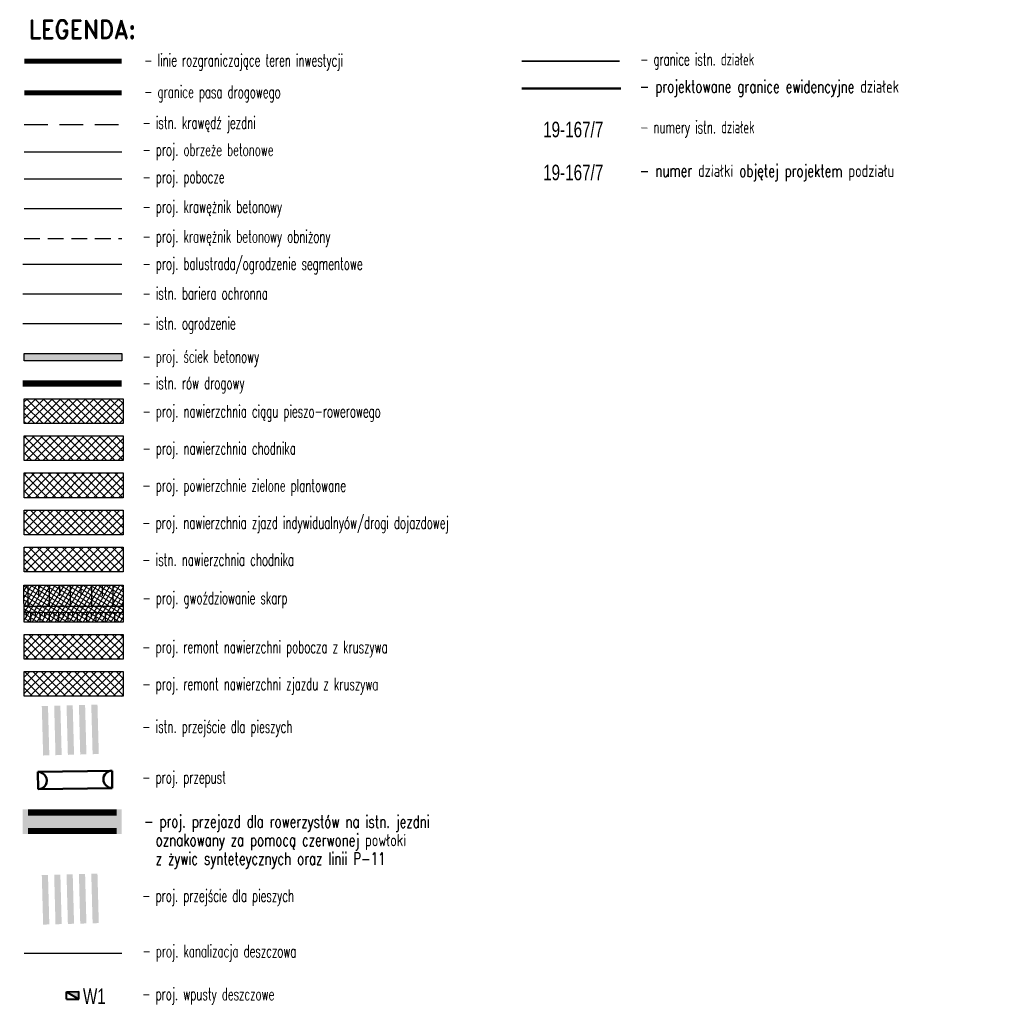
# Model space of a CAD drawing. Header units: metres. Extents: x 7529682 to 7533751, y 5721195 to 5727842.
# Tile 1 of 179: x 7533671 to 7533751, y 5721195 to 5721275. Entities that reach past the tile are written whole.
import ezdxf
from ezdxf.enums import TextEntityAlignment as Align

# ---------------------------------------------------------------- set-up
doc = ezdxf.new("R2010")
doc.units = ezdxf.units.M
for name, pattern in [('218-500', [1, 0.5, -0.5]), ('817-dzialki-09-05-04$0$HIDDEN', [0.375, 0.25, -0.125]), ('ACAD_ISO05W100', [33, 24, -3, 0, -3, 0, -3]), ('DASHED', [19.05, 12.7, -6.35]), ('HIDDEN', [9.525, 6.35, -3.175])]:
    doc.linetypes.add(name, pattern=pattern)
for name, color, linetype, lineweight in [('D-bariera-uliczna-typu-B-01', 1, 'FENCELINE1', 30), ('D-krawędzie', 3, 'Continuous', 30), ('D-krawężniki', 4, 'Continuous', 30), ('D-krawężniki-obniżone', 40, 'DASHED', 30), ('D-obrzeża', 2, 'Continuous', 30), ('D-pas-drogowy', 7, 'ACAD_ISO05W100', 50), ('D-wpusty', 28, 'Continuous', 40), ('D-wpusty-opis', 28, 'Continuous', 30), ('Numery_dzialek', 80, 'Continuous', 35), ('Sieci-KD-proj', 4, 'KANDESZCZ_X2', 30)]:
    doc.layers.add(name, color=color, linetype=linetype, lineweight=lineweight)
for name, color, linetype, lineweight, true_color in [('D-bariery', 7, 'FENCELINE2', 30, 0xff0f0f), ('D-ewidencja-numery', 7, 'Continuous', 50, 0x40ff00), ('D-hatch-ciag-pieszo-rowerowy', 7, 'Continuous', 13, 0xff9f80), ('D-hatch-plyty-azurowe', 7, 'Continuous', 13, 0xffc824), ('D-LR-etap-III', 7, '817-dzialki-09-05-04$0$HIDDEN', 50, 0x00008f), ('D-ogrodzenie-istn', 7, 'FENCELINE2', 30, 0x7a007a), ('D-poziome-powl-czerwona', 7, 'Continuous', 9, 0xff6161), ('D-przepusty', 7, 'Continuous', 50, 0x852100), ('D-ścieki', 7, 'Continuous', 30, 0x0544ff)]:
    doc.layers.add(name, color=color, linetype=linetype, lineweight=lineweight, true_color=true_color)
for name, color, linetype in [('D-hatch-chodniki', 221, 'Continuous'), ('D-hatch-pobocza', 131, 'Continuous'), ('D-hatch-zieleńce', 102, 'Continuous'), ('D-hatch-zjazdy-kostka', 244, 'Continuous'), ('D-hatch-zjazdy-kruszywo', 111, 'Continuous'), ('D-pobocza', 60, 'Continuous'), ('D-rowy', 160, 'Continuous'), ('D-skarpa-kreskowanie', 2, 'Continuous'), ('Odnosniki', 7, 'Continuous'), ('PAP-LEGENDA', 1, 'Continuous'), ('PAP-TABELKA', 1, 'Continuous')]:
    doc.layers.add(name, color=color, linetype=linetype)
doc.layers.add('D-malowanie-istn', color=7, linetype='Continuous', true_color=0x1a6600)
doc.layers.add('D-malowanie-proj', color=7, linetype='Continuous', true_color=0x3333ff)
doc.styles.add('DIMTEXT', font='simplex.shx', dxfattribs={"width": 0.7})
doc.styles.add('PL2', font='romand.shx')
doc.styles.get("Standard").update_dxf_attribs({"font": 'arial.ttf'})
doc.linetypes.add('FENCELINE1', pattern='A,6.35,-2.54,[133,ltypeshp.shx,S=2.54,R=0,X=-2.54,Y=0],-2.54,25.4', length=36.83)
doc.linetypes.add('FENCELINE2', pattern='A,6.35,-2.54,[132,ltypeshp.shx,S=2.54,R=0,X=-2.54,Y=0],-2.54,25.4', length=36.83)
doc.linetypes.add('KANDESZCZ_X2', pattern='A,4.366477,-0.326302,["kd",DIMTEXT,S=1.28,R=0,X=0,Y=-0.405864],-2.036296,4.465198', length=11.194273)
pattern_1 = [(45, (0.0021, 0), (-0.33675960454, 0.33675960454), []), (135, (0.0021, 0), (-0.33675960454, -0.33675960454), [])]

# ---------------------------------------------------------------- blocks, each defined once
blk = doc.blocks.new('wpust')
at = {"layer": 'D-wpusty'}
blk.add_hatch(color=256, dxfattribs=at).paths.add_polyline_path([(4488531.348, 5577264.612), (4488532.348, 5577264.612), (4488532.348, 5577265.212)])
for points in [[(4488531.348, 5577265.212), (4488531.348, 5577264.612)], [(4488531.348, 5577265.212), (4488532.348, 5577265.212)], [(4488531.348, 5577264.612), (4488532.348, 5577265.212)], [(4488532.348, 5577265.212), (4488532.348, 5577264.612)], [(4488531.348, 5577264.612), (4488532.348, 5577264.612)]]:
    blk.add_lwpolyline(points, dxfattribs=at)

msp = doc.modelspace()

# ---------------------------------------------------------------- hatches: boundary and pattern name
at = {"layer": 'D-hatch-chodniki'}
h = msp.add_hatch(dxfattribs=at)
h.set_pattern_fill('ANSI37', color=256, scale=0.15, style=0)
h.set_pattern_definition([(45, (958900.91207, 144069.77755), (-0.33675960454, 0.33675960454), []), (135, (958900.91207, 144069.77755), (-0.33675960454, -0.33675960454), [])])
h.paths.add_polyline_path([(7533671.793, 5721240.98), (7533679.791, 5721240.98), (7533679.791, 5721238.974), (7533671.793, 5721238.974)])
at = {"layer": 'D-hatch-chodniki', "true_color": 0x6e6e6e}
h = msp.add_hatch(dxfattribs=at)
h.set_pattern_fill('ANSI37', color=8, scale=0.15, style=0)
h.set_pattern_definition([(45, (-0.00225, 3), (-0.33675960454, 0.33675960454), []), (135, (-0.00225, 3), (-0.33675960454, -0.33675960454), [])])
h.paths.add_polyline_path([(7533671.779, 5721231.98), (7533679.778, 5721231.98), (7533679.778, 5721229.974), (7533671.779, 5721229.974)])
at = {"layer": 'D-hatch-ciag-pieszo-rowerowy'}
h = msp.add_hatch(dxfattribs=at)
h.set_pattern_fill('ANSI37', color=256, scale=0.15, style=0)
h.set_pattern_definition([(45, (0, 0), (-0.33675960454, 0.33675960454), []), (135, (0, 0), (-0.33675960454, -0.33675960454), [])])
h.paths.add_polyline_path([(7533679.789, 5721243.98), (7533671.79, 5721243.98), (7533671.79, 5721241.974), (7533679.789, 5721241.974)])
at = {"layer": 'D-hatch-plyty-azurowe'}
h = msp.add_hatch(dxfattribs=at)
h.set_pattern_fill('ANSI37', color=256, scale=0.1, angle=13.23434, style=0)
h.set_pattern_definition([(58.2343419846, (-0.00225, 3), (-0.269941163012, 0.16714669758), []), (148.2343419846, (-0.00225, 3), (-0.16714669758, -0.269941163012), [])])
h.paths.add_polyline_path([(7533671.763, 5721228.904), (7533679.776, 5721228.899), (7533679.776, 5721225.927), (7533671.777, 5721225.927)])
at = {"layer": 'D-hatch-pobocza'}
h = msp.add_hatch(dxfattribs=at)
h.set_pattern_fill('ANSI37', color=256, scale=0.15, style=0)
h.set_pattern_definition(pattern_1)
h.paths.add_polyline_path([(7533679.778, 5721224.933), (7533671.779, 5721224.933), (7533671.779, 5721222.927), (7533679.778, 5721222.927)])
at = {"layer": 'D-hatch-zieleńce'}
h = msp.add_hatch(dxfattribs=at)
h.set_pattern_fill('ANSI37', color=256, scale=0.15, style=0)
h.set_pattern_definition([(45, (958900.9031, 144072.77755), (-0.33675960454, 0.33675960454), []), (135, (958900.9031, 144072.77755), (-0.33675960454, -0.33675960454), [])])
h.paths.add_polyline_path([(7533671.784, 5721237.98), (7533679.782, 5721237.98), (7533679.782, 5721235.974), (7533671.784, 5721235.974)])
at = {"layer": 'D-hatch-zjazdy-kostka'}
h = msp.add_hatch(dxfattribs=at)
h.set_pattern_fill('ANSI37', color=256, scale=0.15, style=0)
h.set_pattern_definition([(45, (966515.7438, 173666.13474), (-0.33675960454, 0.33675960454), []), (135, (966515.7438, 173666.13474), (-0.33675960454, -0.33675960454), [])])
h.paths.add_polyline_path([(7533679.775, 5721234.98), (7533671.777, 5721234.98), (7533671.777, 5721232.974), (7533679.775, 5721232.974)])
at = {"layer": 'D-hatch-zjazdy-kruszywo'}
h = msp.add_hatch(dxfattribs=at)
h.set_pattern_fill('ANSI37', color=256, scale=0.15, style=0)
h.set_pattern_definition(pattern_1)
h.paths.add_polyline_path([(7533679.78, 5721221.933), (7533671.781, 5721221.933), (7533671.781, 5721219.927), (7533679.78, 5721219.927)])
at = {"layer": 'D-malowanie-istn'}
h = msp.add_hatch(color=256, dxfattribs=at)
h.paths.add_polyline_path([(7533677.707, 5721219.259), (7533677.207, 5721219.245), (7533677.314, 5721215.247), (7533677.814, 5721215.26)])
h.paths.add_polyline_path([(7533676.707, 5721219.232), (7533676.455, 5721219.225, 0.016682), (7533676.416, 5721215.223), (7533676.814, 5721215.233)])
h.paths.add_polyline_path([(7533676.455, 5721219.225), (7533676.207, 5721219.219), (7533676.314, 5721215.22), (7533676.416, 5721215.223, -0.016682)])
h.paths.add_polyline_path([(7533675.707, 5721219.205), (7533675.208, 5721219.192), (7533675.315, 5721215.193), (7533675.815, 5721215.207)])
h.paths.add_polyline_path([(7533674.708, 5721219.178), (7533674.208, 5721219.165), (7533674.315, 5721215.166), (7533674.815, 5721215.18)])
h.paths.add_polyline_path([(7533673.708, 5721219.152), (7533673.208, 5721219.138), (7533673.316, 5721215.14), (7533673.815, 5721215.153)])
at = {"layer": 'D-malowanie-proj'}
h = msp.add_hatch(color=256, dxfattribs=at)
h.paths.add_polyline_path([(7533677.707, 5721205.594), (7533677.207, 5721205.58), (7533677.314, 5721201.582), (7533677.814, 5721201.595)])
h.paths.add_polyline_path([(7533676.707, 5721205.567), (7533676.455, 5721205.56, 0.016682), (7533676.416, 5721201.558), (7533676.814, 5721201.568)])
h.paths.add_polyline_path([(7533676.455, 5721205.56), (7533676.207, 5721205.554), (7533676.314, 5721201.555), (7533676.416, 5721201.558, -0.016682)])
h.paths.add_polyline_path([(7533675.707, 5721205.54), (7533675.208, 5721205.527), (7533675.315, 5721201.528), (7533675.815, 5721201.542)])
h.paths.add_polyline_path([(7533674.708, 5721205.513), (7533674.208, 5721205.5), (7533674.315, 5721201.501), (7533674.815, 5721201.515)])
h.paths.add_polyline_path([(7533673.708, 5721205.487), (7533673.208, 5721205.473), (7533673.316, 5721201.475), (7533673.815, 5721201.488)])
at = {"layer": 'D-poziome-powl-czerwona', "ltscale": 3}
h = msp.add_hatch(color=256, dxfattribs=at)
h.dxf.hatch_style = 1
h.paths.add_polyline_path([(7533679.657, 5721208.784), (7533679.657, 5721210.784), (7533671.659, 5721210.784), (7533671.659, 5721208.784)])
at = {"layer": 'D-ścieki', "linetype": 'ByBlock', "true_color": 0x00cccc}
msp.add_hatch(color=132, dxfattribs=at).paths.add_polyline_path([(7533679.67, 5721247.641), (7533671.79, 5721247.641), (7533671.79, 5721247.041), (7533679.67, 5721247.041)])

# ---------------------------------------------------------------- linework, layer by layer
at = {"layer": 'D-bariera-uliczna-typu-B-01', "ltscale": 0.1}
msp.add_lwpolyline([(7533671.671, 5721254.856), (7533679.67, 5721254.856)], dxfattribs=at)
at = {"layer": 'D-bariery', "color": 149, "linetype": 'FENCELINE1', "ltscale": 0.1, "true_color": 0x26435f, "flags": 128}
msp.add_lwpolyline([(7533671.671, 5721252.453), (7533679.67, 5721252.453)], dxfattribs=at)
at = {"layer": 'D-ewidencja-numery', "color": 12, "ltscale": 15, "true_color": 0xc70000}
msp.add_lwpolyline([(7533712.009, 5721269.052), (7533720.008, 5721269.052)], dxfattribs=at)
at = {"layer": 'D-krawędzie', "linetype": 'HIDDEN', "ltscale": 0.3, "flags": 128}
msp.add_lwpolyline([(7533671.79, 5721266.136), (7533679.67, 5721266.136)], dxfattribs=at)
at = {"layer": 'D-krawężniki'}
msp.add_lwpolyline([(7533671.79, 5721259.337), (7533679.67, 5721259.337)], dxfattribs=at)
at = {"layer": 'D-krawężniki-obniżone', "ltscale": 0.1}
msp.add_lwpolyline([(7533671.79, 5721256.934), (7533679.67, 5721256.934)], dxfattribs=at)
at = {"layer": 'D-LR-etap-III', "ltscale": 10, "const_width": 0.4, "flags": 128}
msp.add_lwpolyline([(7533671.79, 5721271.25), (7533679.67, 5721271.25)], dxfattribs=at)
at = {"layer": 'D-malowanie-proj', "linetype": '218-500', "ltscale": 2, "const_width": 0.5, "flags": 128}
for points in [[(7533672.099, 5721210.534), (7533679.269, 5721210.534)], [(7533672.099, 5721209.034), (7533679.269, 5721209.034)]]:
    msp.add_lwpolyline(points, dxfattribs=at)
at = {"layer": 'D-obrzeża'}
msp.add_lwpolyline([(7533671.79, 5721263.938), (7533679.67, 5721263.938)], dxfattribs=at)
at = {"layer": 'D-ogrodzenie-istn', "ltscale": 0.1}
msp.add_lwpolyline([(7533671.671, 5721250.05), (7533679.67, 5721250.05)], dxfattribs=at)
at = {"layer": 'D-pas-drogowy', "ltscale": 0.2, "const_width": 0.4, "flags": 128}
msp.add_lwpolyline([(7533671.79, 5721268.693), (7533679.67, 5721268.693)], dxfattribs=at)
at = {"layer": 'D-pobocza'}
msp.add_lwpolyline([(7533671.79, 5721261.74), (7533679.67, 5721261.74)], dxfattribs=at)
at = {"layer": 'D-przepusty'}
for points in [[(7533672.89, 5721213.811), (7533678.884, 5721213.911)], [(7533672.89, 5721213.811), (7533672.914, 5721212.411)], [(7533678.884, 5721213.911), (7533678.907, 5721212.511)], [(7533672.914, 5721212.411), (7533678.907, 5721212.511)]]:
    msp.add_lwpolyline(points, dxfattribs=at)
msp.add_ellipse((7533672.902, 5721213.111), major_axis=(0.712, 0.062), ratio=0.979721, start_param=4.643203, end_param=7.784796, dxfattribs=at)
at = {"layer": 'D-przepusty', "extrusion": (0, 0, -1)}
msp.add_ellipse((7533678.896, 5721213.211), major_axis=(0.713, -0.038), ratio=0.979721, start_param=1.501611, end_param=4.643203, dxfattribs=at)
at = {"layer": 'D-rowy', "linetype": 'HIDDEN', "ltscale": 0.1, "const_width": 0.5, "flags": 128}
msp.add_lwpolyline([(7533671.671, 5721245.209), (7533679.67, 5721245.209)], dxfattribs=at)
at = {"layer": 'D-rowy'}
for points in [[(7533679.776, 5721227.182), (7533672.448, 5721227.187), (7533671.771, 5721227.188)], [(7533679.776, 5721226.682), (7533672.448, 5721226.687), (7533671.773, 5721226.688)]]:
    msp.add_lwpolyline(points, dxfattribs=at)
at = {"layer": 'D-skarpa-kreskowanie', "linetype": 'Continuous'}
for p, q in [((7533672.077, 5721228.903), (7533672.076, 5721227.187)), ((7533672.077, 5721228.903), (7533672.076, 5721227.187)), ((7533672.935, 5721228.903), (7533672.934, 5721228.045)), ((7533672.935, 5721228.903), (7533672.934, 5721228.045)), ((7533673.793, 5721228.902), (7533673.792, 5721227.186)), ((7533673.793, 5721228.902), (7533673.792, 5721227.186)), ((7533674.651, 5721228.902), (7533674.65, 5721228.044)), ((7533674.651, 5721228.902), (7533674.65, 5721228.044)), ((7533675.509, 5721228.901), (7533675.508, 5721227.185)), ((7533675.509, 5721228.901), (7533675.508, 5721227.185)), ((7533676.367, 5721228.901), (7533676.366, 5721228.043)), ((7533676.367, 5721228.901), (7533676.366, 5721228.043)), ((7533677.225, 5721228.9), (7533677.224, 5721227.184)), ((7533677.225, 5721228.9), (7533677.224, 5721227.184)), ((7533678.083, 5721228.899), (7533678.082, 5721228.041)), ((7533678.083, 5721228.899), (7533678.082, 5721228.041)), ((7533678.083, 5721228.899), (7533678.082, 5721228.041)), ((7533678.083, 5721228.899), (7533678.082, 5721228.041)), ((7533678.941, 5721228.899), (7533678.94, 5721227.183)), ((7533678.941, 5721228.899), (7533678.94, 5721227.183)), ((7533671.931, 5721226.664), (7533671.931, 5721226.288)), ((7533671.931, 5721226.664), (7533671.931, 5721226.288)), ((7533672.306, 5721226.664), (7533672.307, 5721225.913)), ((7533672.306, 5721226.664), (7533672.307, 5721225.913)), ((7533672.682, 5721226.672), (7533672.682, 5721226.297)), ((7533672.682, 5721226.672), (7533672.682, 5721226.297)), ((7533673.057, 5721226.673), (7533673.058, 5721225.922)), ((7533673.057, 5721226.673), (7533673.058, 5721225.922)), ((7533673.433, 5721226.681), (7533673.433, 5721226.306)), ((7533673.433, 5721226.681), (7533673.433, 5721226.306)), ((7533673.808, 5721226.682), (7533673.809, 5721225.931)), ((7533673.808, 5721226.682), (7533673.809, 5721225.931)), ((7533674.184, 5721226.682), (7533674.184, 5721226.307)), ((7533674.184, 5721226.682), (7533674.184, 5721226.307)), ((7533674.56, 5721226.683), (7533674.561, 5721225.932)), ((7533674.56, 5721226.683), (7533674.561, 5721225.932)), ((7533674.936, 5721226.683), (7533674.936, 5721226.307)), ((7533674.936, 5721226.683), (7533674.936, 5721226.307)), ((7533675.311, 5721226.684), (7533675.312, 5721225.932)), ((7533675.311, 5721226.684), (7533675.312, 5721225.932)), ((7533675.688, 5721226.684), (7533675.688, 5721226.308)), ((7533675.688, 5721226.684), (7533675.688, 5721226.308)), ((7533676.064, 5721226.685), (7533676.065, 5721225.933)), ((7533676.064, 5721226.685), (7533676.065, 5721225.933)), ((7533676.44, 5721226.685), (7533676.441, 5721226.309)), ((7533676.44, 5721226.685), (7533676.441, 5721226.309)), ((7533676.816, 5721226.686), (7533676.817, 5721225.933)), ((7533676.816, 5721226.686), (7533676.817, 5721225.933)), ((7533677.193, 5721226.686), (7533677.193, 5721226.31)), ((7533677.193, 5721226.686), (7533677.193, 5721226.31)), ((7533677.57, 5721226.687), (7533677.571, 5721225.934)), ((7533677.57, 5721226.687), (7533677.571, 5721225.934)), ((7533677.946, 5721226.687), (7533677.947, 5721226.31)), ((7533677.946, 5721226.687), (7533677.947, 5721226.31)), ((7533678.323, 5721226.688), (7533678.324, 5721225.934)), ((7533678.323, 5721226.688), (7533678.324, 5721225.934)), ((7533678.7, 5721226.688), (7533678.7, 5721226.311)), ((7533678.7, 5721226.688), (7533678.7, 5721226.311)), ((7533679.076, 5721226.689), (7533679.077, 5721225.935)), ((7533679.076, 5721226.689), (7533679.077, 5721225.935)), ((7533679.453, 5721226.689), (7533679.454, 5721226.312)), ((7533679.453, 5721226.689), (7533679.454, 5721226.312))]:
    msp.add_line(p, q, dxfattribs=at)
for points in [[(7533679.776, 5721227.182), (7533672.448, 5721227.187), (7533671.771, 5721227.188)], [(7533679.776, 5721226.682), (7533672.448, 5721226.687), (7533671.773, 5721226.688)]]:
    msp.add_lwpolyline(points, dxfattribs=at)
at = {"layer": 'D-ścieki'}
msp.add_lwpolyline([(7533679.67, 5721247.041), (7533671.79, 5721247.041), (7533671.79, 5721247.641), (7533679.67, 5721247.641)], close=True, dxfattribs=at)
at = {"layer": 'Numery_dzialek'}
msp.add_lwpolyline([(7533712.009, 5721271.25), (7533719.889, 5721271.25)], dxfattribs=at)
at = {"layer": 'Odnosniki'}
msp.add_lwpolyline([(7533671.763, 5721228.904), (7533679.776, 5721228.899), (7533679.776, 5721225.927), (7533671.777, 5721225.927)], close=True, dxfattribs=at)
at = {"layer": 'PAP-TABELKA', "color": 2}
for points in [[(7533671.79, 5721243.98), (7533679.789, 5721243.98), (7533679.789, 5721241.974), (7533671.79, 5721241.974)], [(7533671.793, 5721240.98), (7533679.791, 5721240.98), (7533679.791, 5721238.974), (7533671.793, 5721238.974)], [(7533671.784, 5721237.98), (7533679.782, 5721237.98), (7533679.782, 5721235.974), (7533671.784, 5721235.974)], [(7533671.777, 5721234.98), (7533679.775, 5721234.98), (7533679.775, 5721232.974), (7533671.777, 5721232.974)], [(7533671.779, 5721231.98), (7533679.778, 5721231.98), (7533679.778, 5721229.974), (7533671.779, 5721229.974)], [(7533671.763, 5721228.904), (7533679.776, 5721228.899), (7533679.776, 5721225.927), (7533671.777, 5721225.927)], [(7533671.779, 5721224.933), (7533679.778, 5721224.933), (7533679.778, 5721222.927), (7533671.779, 5721222.927)], [(7533671.781, 5721221.933), (7533679.78, 5721221.933), (7533679.78, 5721219.927), (7533671.781, 5721219.927)]]:
    msp.add_lwpolyline(points, close=True, dxfattribs=at)
at = {"layer": 'Sieci-KD-proj', "ltscale": 0.7, "flags": 128}
msp.add_lwpolyline([(7533671.788, 5721199.172), (7533679.667, 5721199.172)], dxfattribs=at)

# ---------------------------------------------------------------- block references
at = {"layer": 'D-wpusty', "xscale": -1, "rotation": 180.4335340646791}
msp.add_blockref('wpust', (3003071.827, 11264338.418, -10.12), dxfattribs=at)

# ---------------------------------------------------------------- texts
at = {"layer": 'D-wpusty-opis', "oblique": 360, "width": 0.7}
msp.add_attdef('W1', text='', height=1.25, dxfattribs=at).set_placement((7533677.455, 5721194.686, 157.878), align=Align.BOTTOM_CENTER)
at = {"layer": 'Numery_dzialek', "width": 0.7}
for p in [(7533713.726, 5721266.365, -20.24), (7533713.726, 5721262.891, -20.24)]:
    msp.add_text('19-167/7', height=1.26, dxfattribs=at).set_placement(p, align=Align.TOP_LEFT)
at = {"layer": 'PAP-LEGENDA', "color": 2, "style": 'DIMTEXT', "width": 0.6}
for s, p in [('- linie rozgraniczające teren inwestycji', (7533681.483, 5721270.841, -20.24)), (' - granice istn. działek', (7533721.151, 5721270.914)), ('- granice pasa drogowego', (7533681.483, 5721268.284, -20.24)), (' - istn. krawędź jezdni', (7533680.932, 5721265.799)), (' - numery istn. działek', (7533721.151, 5721265.428, -20.24)), (' - proj. obrzeże betonowe', (7533680.932, 5721263.602)), (' - proj. pobocze', (7533680.932, 5721261.404)), (' - proj. krawężnik betonowy', (7533680.932, 5721259.001)), (' - proj. krawężnik betonowy obniżony', (7533680.932, 5721256.598)), (' - proj. balustrada/ogrodzenie segmentowe', (7533680.932, 5721254.4)), (' - istn. bariera ochronna', (7533680.932, 5721251.997)), (' - istn. ogrodzenie', (7533680.932, 5721249.575)), (' - proj. ściek betonowy', (7533680.932, 5721246.896)), (' - istn. rów drogowy', (7533680.932, 5721244.753)), (' - proj. nawierzchnia ciągu pieszo-rowerowego', (7533680.932, 5721242.474, 10.12)), (' - proj. nawierzchnia chodnika', (7533680.934, 5721239.474, 10.12)), (' - proj. powierzchnie zielone plantowane', (7533680.925, 5721236.474, 10.12)), (' - proj. nawierzchnia zjazd indywidualnyów/drogi dojazdowej', (7533680.919, 5721233.474, 10.12)), (' - istn. nawierzchnia chodnika', (7533680.921, 5721230.474, 10.12)), (' - proj. gwoździowanie skarp', (7533680.93, 5721227.385, 10.12)), (' - proj. remont nawierzchni pobocza z kruszywa', (7533680.921, 5721223.427, 10.12)), (' - proj. remont nawierzchni zjazdu z kruszywa', (7533680.923, 5721220.427, 10.12)), (' - istn. przejście dla pieszych', (7533680.919, 5721216.986, 10.12)), (' - proj. przepust', (7533680.916, 5721212.88, 10.12)), (' - proj. przejście dla pieszych', (7533680.919, 5721203.321, 10.12)), (' - proj. kanalizacja deszczowa', (7533680.93, 5721198.836)), (' - proj. wpusty deszczowe', (7533680.917, 5721195.364, 10.12))]:
    msp.add_text(s, height=1, rotation=359.95707, dxfattribs=at).set_placement(p)
at = {"layer": 'PAP-LEGENDA', "color": 2, "char_height": 1, "attachment_point": 4, "rotation": 359.95707, "style": 'DIMTEXT'}
for s, insert in [(' - projektowane granice ewidencyjne działek', (7533721.055, 5721269.052, -20.24)), (' - numer działki objętej projektem podziału', (7533721.061, 5721262.241, -20.24))]:
    msp.add_mtext(s, dxfattribs=dict(at, insert=insert))
at = {"layer": 'PAP-LEGENDA', "color": 2, "insert": (7533681.458, 5721208.151, 10.12), "char_height": 1, "attachment_point": 4, "rotation": 359.95707, "line_spacing_factor": 0.9, "style": 'DIMTEXT'}
msp.add_mtext('- proj. przejazd dla rowerzystów na istn. jezdni\\P  oznakowany za pomocą czerwonej powłoki\\P  z żywic synteteycznych oraz linii P-11', dxfattribs=at)
at = {"layer": 'PAP-TABELKA', "color": 2, "style": 'PL2', "width": 0.9}
msp.add_text('LEGENDA:', height=1.5, dxfattribs=at).set_placement((7533676.49, 5721273.833), align=Align.MIDDLE_CENTER)

doc.saveas('drawing.dxf')
